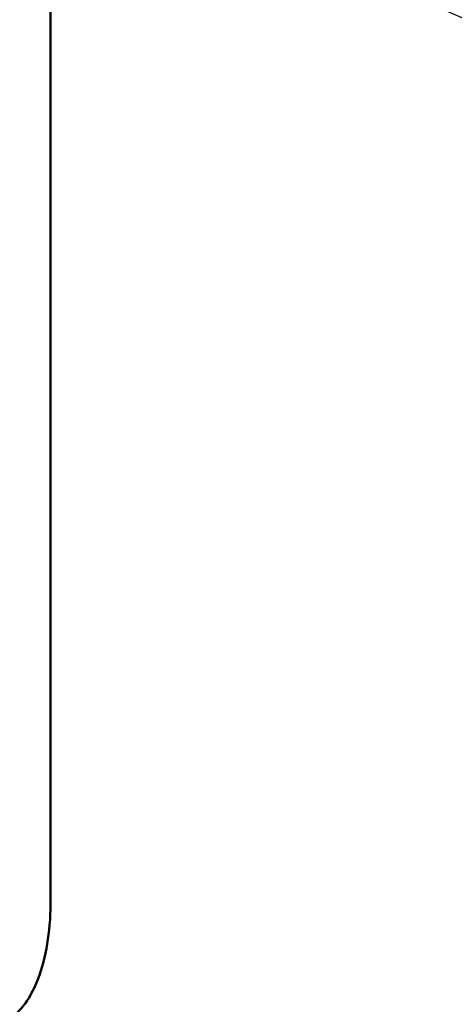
# Model space of a CAD drawing. Header units: millimetres. Extents: x 0 to 2970, y 0 to 2100.
# Tile 8 of 22: x 1171 to 1342, y 345 to 733. Entities that reach past the tile are written whole.
import ezdxf

# ---------------------------------------------------------------- set-up
doc = ezdxf.new("R2010")
doc.units = ezdxf.units.MM
doc.header["$LTSCALE"] = 5
doc.layers.add('Sichtbar (ISO)', color=7, linetype='Continuous', lineweight=50)
doc.layers.add('Symbol (ISO)', color=7, linetype='Continuous', lineweight=25)
doc.styles.add('Notiztext (DIN)', font='isocpeur.ttf')
doc.dimstyles.new('Standard - Methode 2a (DIN)$7', dxfattribs={"dimscale": 5, "dimtxt": 3.5, "dimasz": 2.5, "dimexe": 3.175, "dimexo": 0.8, "dimgap": 0.8, "dimtad": 1, "dimtih": 1, "dimtoh": 1, "dimrnd": 1e-08, "dimtxsty": 'Notiztext (DIN)', "dimcen": 0.09, "dimdle": 10, "dimclrd": 256, "dimclre": 256, "dimclrt": 256, "dimazin": 2, "dimtfac": 1, "dimtmove": 0, "dimatfit": 3, "dimfxl": 1, "dimtolj": 1, "dimlwd": -1, "dimlwe": -1, "dimarcsym": 0})

msp = doc.modelspace()

# ---------------------------------------------------------------- linework, layer by layer
at = {"layer": 'Sichtbar (ISO)'}
msp.add_line((1183.291, 1185.447), (1183.291, 385.447), dxfattribs=at)
msp.add_open_spline([(1133.041, 385.447), (1133.041, 380.472), (1133.396, 375.499), (1134.814, 365.94), (1135.883, 361.365), (1138.808, 352.848), (1140.678, 348.941), (1144.32, 343.977), (1145.668, 342.475), (1149.714, 339.08), (1152.855, 337.465), (1158.667, 336.782), (1161.057, 337.058), (1165.543, 338.576), (1167.589, 339.854), (1171.832, 343.52), (1173.788, 346.149), (1177.587, 352.899), (1179.231, 357.273), (1181.668, 366.63), (1182.483, 371.569), (1183.167, 379.558), (1183.291, 382.502), (1183.291, 385.447)], degree=3, knots=[4.712389, 4.712389, 4.712389, 4.712389, 5.0552327, 5.0552327, 5.4029119, 5.4029119, 5.7676997, 5.7676997, 5.9476696, 5.9476696, 6.2343293, 6.2343293, 6.4229447, 6.4229447, 6.6279275, 6.6279275, 6.9192553, 6.9192553, 7.2943007, 7.2943007, 7.651067, 7.651067, 7.8539816, 7.8539816, 7.8539816, 7.8539816], dxfattribs=at)

# ---------------------------------------------------------------- leaders
at = {"layer": 'Symbol (ISO)', "annotation_type": 0, "has_hookline": 1, "hookline_direction": 0, "text_width": 172.375}
msp.add_leader([(1183.291, 804.824), (1382.783, 717.075), (1395.283, 717.075)], dimstyle='Standard - Methode 2a (DIN)$7', override={"dimgap": 0, "dimtad": 1}, dxfattribs=at)

doc.saveas('drawing.dxf')
